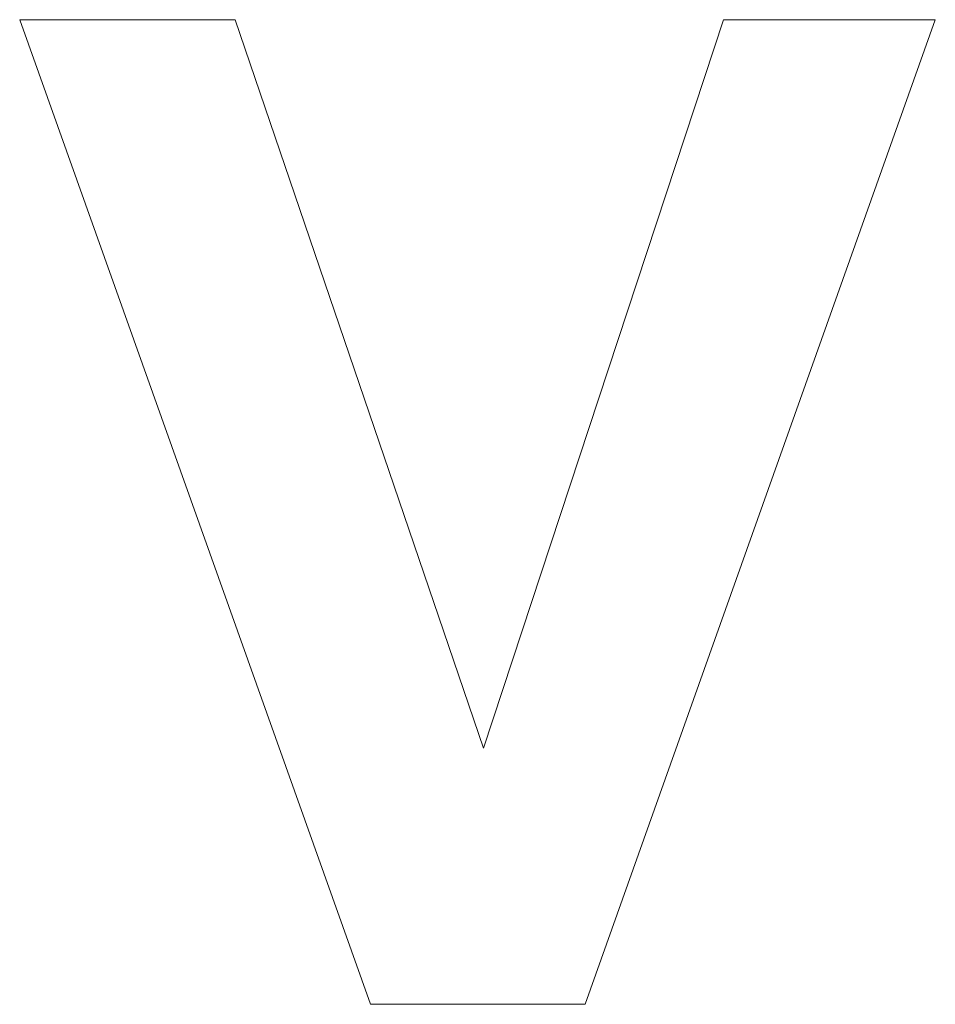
# Model space of a CAD drawing. Header units: millimetres. Extents: x -641 to 119, y -160 to 916.
# Tile 56 of 63: x -414.47 to -412.83, y 558.81 to 560.58. Entities that reach past the tile are written whole.
import ezdxf

# ---------------------------------------------------------------- set-up
doc = ezdxf.new("R2010")
doc.units = ezdxf.units.MM
doc.header["$LTSCALE"] = 32.67
doc.layers.get('0').update_dxf_attribs({"linetype": 'CONTINUOUS'})

msp = doc.modelspace()

# ---------------------------------------------------------------- linework, layer by layer
at = {"color": 7, "linetype": 'Continuous', "lineweight": 0}
for p, q in [((-413.8426, 558.8114), (-414.4727, 560.5808)), ((-414.4727, 560.5808), (-414.0858, 560.5808)), ((-414.0858, 560.5808), (-413.639, 559.2717)), ((-413.639, 559.2717), (-413.2077, 560.5808)), ((-412.8273, 560.5808), (-413.4568, 558.8114)), ((-413.2077, 560.5808), (-412.8273, 560.5808)), ((-413.4568, 558.8114), (-413.8426, 558.8114))]:
    msp.add_line(p, q, dxfattribs=at)

doc.saveas('drawing.dxf')
